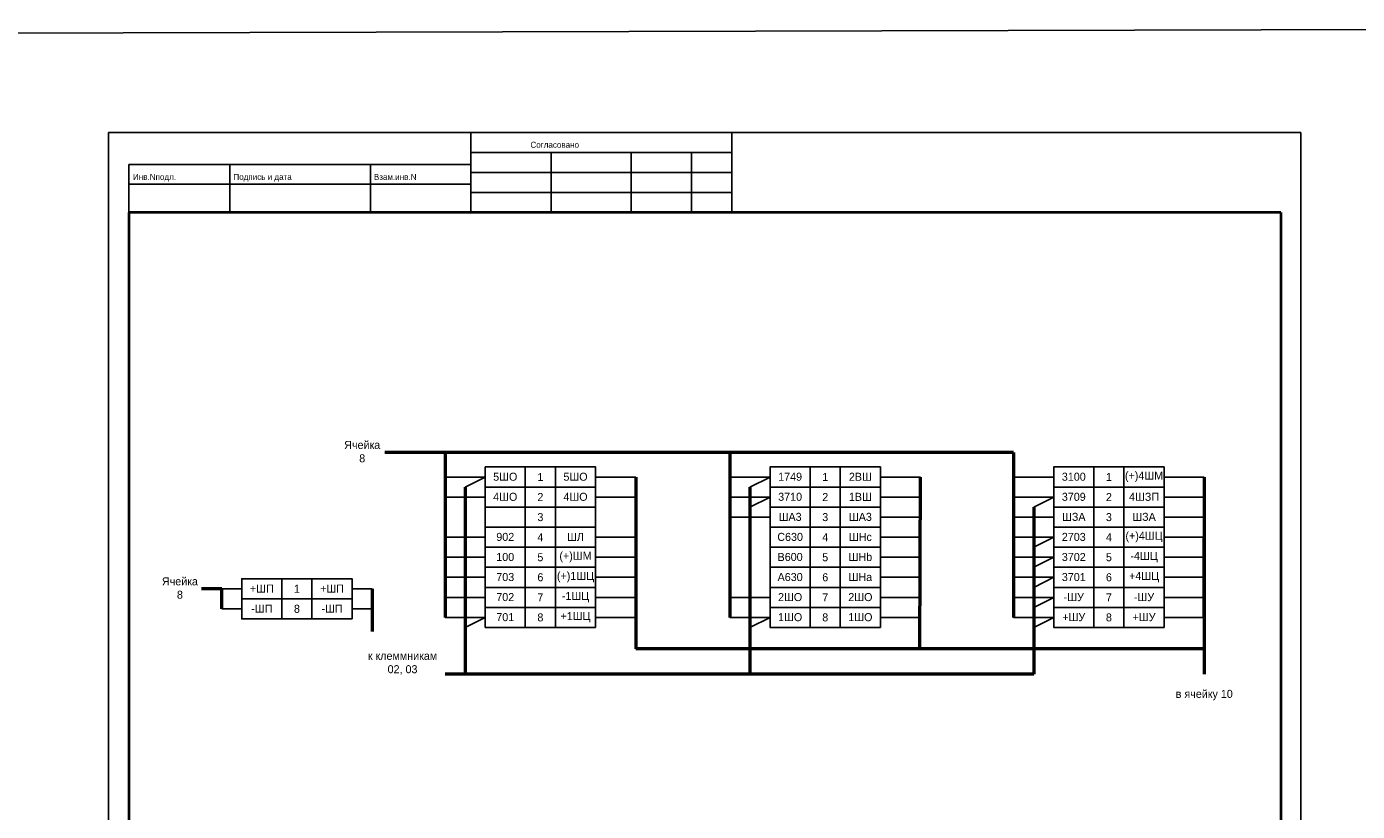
# Model space of a CAD drawing. Header units: millimetres. Extents: x 7700 to 12777, y -2533 to 2568.
# Tile 17 of 74: x 10913 to 11244, y -1280 to -1084. Entities that reach past the tile are written whole.
import ezdxf

# ---------------------------------------------------------------- set-up
doc = ezdxf.new("R2010")
doc.units = ezdxf.units.MM
doc.styles.add('SIMPLEX', font='txt', dxfattribs={"height": 5})

msp = doc.modelspace()

# ---------------------------------------------------------------- linework, layer by layer
for p, q in [((10933.15, -1110.77), (11230.2, -1110.77)), ((10933.15, -1110.77), (11230.2, -1110.77)), ((10933.15, -1110.77), (10933.15, -1530.78)), ((11023.39, -1110.77), (11023.39, -1130.77)), ((11088.39, -1130.77), (11088.39, -1110.77)), ((11230.2, -1110.77), (11230.2, -1530.78)), ((11023.39, -1115.77), (11088.39, -1115.77)), ((11043.39, -1115.77), (11043.39, -1130.77)), ((11063.39, -1115.77), (11063.39, -1130.77)), ((11078.39, -1115.77), (11078.39, -1130.77)), ((10938.2, -1118.77), (10938.2, -1130.77)), ((10938.2, -1118.77), (11023.39, -1118.77)), ((10963.39, -1118.77), (10963.39, -1130.77)), ((10998.39, -1118.77), (10998.39, -1130.77)), ((10938.2, -1123.64), (11023.39, -1123.64)), ((11023.39, -1120.77), (11088.39, -1120.77)), ((11023.39, -1125.77), (11088.39, -1125.77)), ((11026.99, -1196.66), (11016.99, -1196.66)), ((11026.99, -1196.66), (11021.99, -1199.16)), ((11054.49, -1196.66), (11064.49, -1196.66)), ((11097.95, -1196.66), (11087.95, -1196.66)), ((11097.95, -1196.66), (11092.95, -1199.16)), ((11125.45, -1196.66), (11135.45, -1196.66)), ((11168.62, -1196.66), (11158.62, -1196.66)), ((11196.11, -1196.66), (11206.11, -1196.66)), ((11026.99, -1201.66), (11016.99, -1201.66)), ((11054.49, -1201.66), (11064.49, -1201.66)), ((11097.95, -1201.66), (11087.95, -1201.66)), ((11097.95, -1201.66), (11092.95, -1204.16)), ((11125.45, -1201.66), (11135.45, -1201.66)), ((11168.62, -1201.66), (11158.62, -1201.66)), ((11168.62, -1201.66), (11163.62, -1204.16)), ((11196.11, -1201.66), (11206.11, -1201.66)), ((11097.95, -1206.66), (11087.95, -1206.66)), ((11125.45, -1206.66), (11135.45, -1206.66)), ((11168.62, -1206.66), (11158.62, -1206.66)), ((11196.11, -1206.66), (11206.11, -1206.66)), ((11026.99, -1211.66), (11016.99, -1211.66)), ((11054.49, -1211.66), (11064.49, -1211.66)), ((11125.45, -1211.66), (11135.45, -1211.66)), ((11168.62, -1211.66), (11158.62, -1211.66)), ((11168.62, -1211.66), (11163.62, -1214.16)), ((11196.11, -1211.66), (11206.11, -1211.66)), ((11026.99, -1216.66), (11016.99, -1216.66)), ((11054.49, -1216.66), (11064.49, -1216.66)), ((11125.45, -1216.66), (11135.45, -1216.66)), ((11168.62, -1216.66), (11158.62, -1216.66)), ((11168.62, -1216.66), (11163.62, -1219.16)), ((11196.11, -1216.66), (11206.11, -1216.66)), ((11026.99, -1221.66), (11016.99, -1221.66)), ((11054.49, -1221.66), (11064.49, -1221.66)), ((11125.45, -1221.66), (11135.45, -1221.66)), ((11168.62, -1221.66), (11158.62, -1221.66)), ((11168.62, -1221.66), (11163.62, -1224.16)), ((11196.11, -1221.66), (11206.11, -1221.66)), ((10966.35, -1224.52), (10961.35, -1224.52)), ((10998.85, -1224.52), (10993.85, -1224.52)), ((10966.35, -1229.52), (10961.35, -1229.52)), ((10998.85, -1229.52), (10993.85, -1229.52)), ((11026.99, -1226.66), (11016.99, -1226.66)), ((11054.49, -1226.66), (11064.49, -1226.66)), ((11097.95, -1226.66), (11087.95, -1226.66)), ((11125.45, -1226.66), (11135.45, -1226.66)), ((11168.62, -1226.66), (11158.62, -1226.66)), ((11168.62, -1226.66), (11163.62, -1229.16)), ((11196.11, -1226.66), (11206.11, -1226.66)), ((11026.99, -1231.66), (11016.99, -1231.66)), ((11026.99, -1231.66), (11021.99, -1234.16)), ((11054.49, -1231.66), (11064.49, -1231.66)), ((11097.95, -1231.66), (11087.95, -1231.66)), ((11097.95, -1231.66), (11092.95, -1234.16)), ((11125.45, -1231.66), (11135.45, -1231.66)), ((11168.62, -1231.66), (11158.62, -1231.66)), ((11168.62, -1231.66), (11163.62, -1234.16)), ((11196.11, -1231.66), (11206.11, -1231.66))]:
    msp.add_line(p, q)
at = {"lineweight": 40}
for p, q in [((10938.2, -1130.77), (10938.2, -1525.86)), ((11225.2, -1130.77), (11225.2, -1525.86))]:
    msp.add_line(p, q, dxfattribs=at)
at = {"linetype": 'Continuous', "lineweight": 40}
msp.add_line((11225.2, -1130.77), (10938.2, -1130.77), dxfattribs=at)
at = {"linetype": 'Continuous'}
for p, q in [((11039.21, -1130.77), (11019.21, -1130.77)), ((11079.21, -1130.77), (11059.21, -1130.77))]:
    msp.add_line(p, q, dxfattribs=at)
at = {"lineweight": 50}
for p, q in [((11158.62, -1190.52), (11001.99, -1190.52)), ((11016.99, -1190.52), (11016.99, -1231.66)), ((11087.95, -1190.52), (11087.95, -1231.66)), ((11158.62, -1190.52), (11158.62, -1231.66)), ((11064.49, -1196.66), (11064.49, -1239.49)), ((11135.3, -1239.49), (11135.45, -1196.66)), ((11206.11, -1196.66), (11206.11, -1245.77)), ((11021.99, -1199.16), (11021.99, -1245.77)), ((11092.95, -1199.16), (11092.95, -1245.77)), ((11163.62, -1204.16), (11163.62, -1245.77)), ((11206.11, -1231.66), (11206.11, -1211.66)), ((10961.35, -1224.52), (10956.35, -1224.52)), ((10961.35, -1229.52), (10961.35, -1224.52)), ((10998.85, -1224.52), (10998.85, -1235.14)), ((11206.11, -1239.49), (11064.49, -1239.49)), ((11163.62, -1245.77), (11016.99, -1245.77))]:
    msp.add_line(p, q, dxfattribs=at)
at = {"color": 2}
msp.add_lwpolyline([(7699.67, -1094.2), (11550.27, -1084.4), (11550.27, -1602.23), (7699.67, -1612.03)], close=True, dxfattribs=at)
for points in [[(11036.99, -1199.16), (11026.99, -1199.16), (11026.99, -1194.16), (11036.99, -1194.16)], [(11036.99, -1199.16), (11026.99, -1199.16), (11026.99, -1194.16), (11036.99, -1194.16)], [(11036.99, -1199.16), (11044.49, -1199.16), (11044.49, -1194.16), (11036.99, -1194.16)], [(11054.49, -1199.16), (11044.49, -1199.16), (11044.49, -1194.16), (11054.49, -1194.16)], [(11054.49, -1199.16), (11044.49, -1199.16), (11044.49, -1194.16), (11054.49, -1194.16)], [(11107.95, -1199.16), (11097.95, -1199.16), (11097.95, -1194.16), (11107.95, -1194.16)], [(11107.95, -1199.16), (11097.95, -1199.16), (11097.95, -1194.16), (11107.95, -1194.16)], [(11107.95, -1199.16), (11115.45, -1199.16), (11115.45, -1194.16), (11107.95, -1194.16)], [(11125.45, -1199.16), (11115.45, -1199.16), (11115.45, -1194.16), (11125.45, -1194.16)], [(11125.45, -1199.16), (11115.45, -1199.16), (11115.45, -1194.16), (11125.45, -1194.16)], [(11178.61, -1199.16), (11168.62, -1199.16), (11168.62, -1194.16), (11178.61, -1194.16)], [(11178.61, -1199.16), (11168.62, -1199.16), (11168.62, -1194.16), (11178.61, -1194.16)], [(11178.61, -1199.16), (11186.11, -1199.16), (11186.11, -1194.16), (11178.61, -1194.16)], [(11196.11, -1199.16), (11186.11, -1199.16), (11186.11, -1194.16), (11196.11, -1194.16)], [(11196.11, -1199.16), (11186.11, -1199.16), (11186.11, -1194.16), (11196.11, -1194.16)], [(11036.99, -1204.16), (11026.99, -1204.16), (11026.99, -1199.16), (11036.99, -1199.16)], [(11036.99, -1204.16), (11026.99, -1204.16), (11026.99, -1199.16), (11036.99, -1199.16)], [(11036.99, -1204.16), (11044.49, -1204.16), (11044.49, -1199.16), (11036.99, -1199.16)], [(11054.49, -1204.16), (11044.49, -1204.16), (11044.49, -1199.16), (11054.49, -1199.16)], [(11054.49, -1204.16), (11044.49, -1204.16), (11044.49, -1199.16), (11054.49, -1199.16)], [(11107.95, -1204.16), (11097.95, -1204.16), (11097.95, -1199.16), (11107.95, -1199.16)], [(11107.95, -1204.16), (11097.95, -1204.16), (11097.95, -1199.16), (11107.95, -1199.16)], [(11107.95, -1204.16), (11115.45, -1204.16), (11115.45, -1199.16), (11107.95, -1199.16)], [(11125.45, -1204.16), (11115.45, -1204.16), (11115.45, -1199.16), (11125.45, -1199.16)], [(11125.45, -1204.16), (11115.45, -1204.16), (11115.45, -1199.16), (11125.45, -1199.16)], [(11178.61, -1204.16), (11168.62, -1204.16), (11168.62, -1199.16), (11178.61, -1199.16)], [(11178.61, -1204.16), (11168.62, -1204.16), (11168.62, -1199.16), (11178.61, -1199.16)], [(11178.61, -1204.16), (11186.11, -1204.16), (11186.11, -1199.16), (11178.61, -1199.16)], [(11196.11, -1204.16), (11186.11, -1204.16), (11186.11, -1199.16), (11196.11, -1199.16)], [(11196.11, -1204.16), (11186.11, -1204.16), (11186.11, -1199.16), (11196.11, -1199.16)], [(11036.99, -1209.16), (11026.99, -1209.16), (11026.99, -1204.16), (11036.99, -1204.16)], [(11036.99, -1209.16), (11026.99, -1209.16), (11026.99, -1204.16), (11036.99, -1204.16)], [(11036.99, -1209.16), (11044.49, -1209.16), (11044.49, -1204.16), (11036.99, -1204.16)], [(11054.49, -1209.16), (11044.49, -1209.16), (11044.49, -1204.16), (11054.49, -1204.16)], [(11054.49, -1209.16), (11044.49, -1209.16), (11044.49, -1204.16), (11054.49, -1204.16)], [(11107.95, -1209.16), (11097.95, -1209.16), (11097.95, -1204.16), (11107.95, -1204.16)], [(11107.95, -1209.16), (11097.95, -1209.16), (11097.95, -1204.16), (11107.95, -1204.16)], [(11107.95, -1209.16), (11115.45, -1209.16), (11115.45, -1204.16), (11107.95, -1204.16)], [(11125.45, -1209.16), (11115.45, -1209.16), (11115.45, -1204.16), (11125.45, -1204.16)], [(11125.45, -1209.16), (11115.45, -1209.16), (11115.45, -1204.16), (11125.45, -1204.16)], [(11178.61, -1209.16), (11168.62, -1209.16), (11168.62, -1204.16), (11178.61, -1204.16)], [(11178.61, -1209.16), (11168.62, -1209.16), (11168.62, -1204.16), (11178.61, -1204.16)], [(11178.61, -1209.16), (11186.11, -1209.16), (11186.11, -1204.16), (11178.61, -1204.16)], [(11196.11, -1209.16), (11186.11, -1209.16), (11186.11, -1204.16), (11196.11, -1204.16)], [(11196.11, -1209.16), (11186.11, -1209.16), (11186.11, -1204.16), (11196.11, -1204.16)], [(11036.99, -1214.16), (11026.99, -1214.16), (11026.99, -1209.16), (11036.99, -1209.16)], [(11036.99, -1214.16), (11026.99, -1214.16), (11026.99, -1209.16), (11036.99, -1209.16)], [(11036.99, -1214.16), (11044.49, -1214.16), (11044.49, -1209.16), (11036.99, -1209.16)], [(11054.49, -1214.16), (11044.49, -1214.16), (11044.49, -1209.16), (11054.49, -1209.16)], [(11054.49, -1214.16), (11044.49, -1214.16), (11044.49, -1209.16), (11054.49, -1209.16)], [(11107.95, -1214.16), (11097.95, -1214.16), (11097.95, -1209.16), (11107.95, -1209.16)], [(11107.95, -1214.16), (11097.95, -1214.16), (11097.95, -1209.16), (11107.95, -1209.16)], [(11107.95, -1214.16), (11115.45, -1214.16), (11115.45, -1209.16), (11107.95, -1209.16)], [(11125.45, -1214.16), (11115.45, -1214.16), (11115.45, -1209.16), (11125.45, -1209.16)], [(11125.45, -1214.16), (11115.45, -1214.16), (11115.45, -1209.16), (11125.45, -1209.16)], [(11178.61, -1214.16), (11168.62, -1214.16), (11168.62, -1209.16), (11178.61, -1209.16)], [(11178.61, -1214.16), (11168.62, -1214.16), (11168.62, -1209.16), (11178.61, -1209.16)], [(11178.61, -1214.16), (11186.11, -1214.16), (11186.11, -1209.16), (11178.61, -1209.16)], [(11196.11, -1214.16), (11186.11, -1214.16), (11186.11, -1209.16), (11196.11, -1209.16)], [(11196.11, -1214.16), (11186.11, -1214.16), (11186.11, -1209.16), (11196.11, -1209.16)], [(11036.99, -1219.16), (11026.99, -1219.16), (11026.99, -1214.16), (11036.99, -1214.16)], [(11036.99, -1219.16), (11026.99, -1219.16), (11026.99, -1214.16), (11036.99, -1214.16)], [(11036.99, -1219.16), (11044.49, -1219.16), (11044.49, -1214.16), (11036.99, -1214.16)], [(11054.49, -1219.16), (11044.49, -1219.16), (11044.49, -1214.16), (11054.49, -1214.16)], [(11054.49, -1219.16), (11044.49, -1219.16), (11044.49, -1214.16), (11054.49, -1214.16)], [(11107.95, -1219.16), (11097.95, -1219.16), (11097.95, -1214.16), (11107.95, -1214.16)], [(11107.95, -1219.16), (11097.95, -1219.16), (11097.95, -1214.16), (11107.95, -1214.16)], [(11107.95, -1219.16), (11115.45, -1219.16), (11115.45, -1214.16), (11107.95, -1214.16)], [(11125.45, -1219.16), (11115.45, -1219.16), (11115.45, -1214.16), (11125.45, -1214.16)], [(11125.45, -1219.16), (11115.45, -1219.16), (11115.45, -1214.16), (11125.45, -1214.16)], [(11178.61, -1219.16), (11168.62, -1219.16), (11168.62, -1214.16), (11178.61, -1214.16)], [(11178.61, -1219.16), (11168.62, -1219.16), (11168.62, -1214.16), (11178.61, -1214.16)], [(11178.61, -1219.16), (11186.11, -1219.16), (11186.11, -1214.16), (11178.61, -1214.16)], [(11196.11, -1219.16), (11186.11, -1219.16), (11186.11, -1214.16), (11196.11, -1214.16)], [(11196.11, -1219.16), (11186.11, -1219.16), (11186.11, -1214.16), (11196.11, -1214.16)], [(11036.99, -1224.16), (11026.99, -1224.16), (11026.99, -1219.16), (11036.99, -1219.16)], [(11036.99, -1224.16), (11026.99, -1224.16), (11026.99, -1219.16), (11036.99, -1219.16)], [(11036.99, -1224.16), (11044.49, -1224.16), (11044.49, -1219.16), (11036.99, -1219.16)], [(11054.49, -1224.16), (11044.49, -1224.16), (11044.49, -1219.16), (11054.49, -1219.16)], [(11054.49, -1224.16), (11044.49, -1224.16), (11044.49, -1219.16), (11054.49, -1219.16)], [(11107.95, -1224.16), (11097.95, -1224.16), (11097.95, -1219.16), (11107.95, -1219.16)], [(11107.95, -1224.16), (11097.95, -1224.16), (11097.95, -1219.16), (11107.95, -1219.16)], [(11107.95, -1224.16), (11115.45, -1224.16), (11115.45, -1219.16), (11107.95, -1219.16)], [(11125.45, -1224.16), (11115.45, -1224.16), (11115.45, -1219.16), (11125.45, -1219.16)], [(11125.45, -1224.16), (11115.45, -1224.16), (11115.45, -1219.16), (11125.45, -1219.16)], [(11178.61, -1224.16), (11168.62, -1224.16), (11168.62, -1219.16), (11178.61, -1219.16)], [(11178.61, -1224.16), (11168.62, -1224.16), (11168.62, -1219.16), (11178.61, -1219.16)], [(11178.61, -1224.16), (11186.11, -1224.16), (11186.11, -1219.16), (11178.61, -1219.16)], [(11196.11, -1224.16), (11186.11, -1224.16), (11186.11, -1219.16), (11196.11, -1219.16)], [(11196.11, -1224.16), (11186.11, -1224.16), (11186.11, -1219.16), (11196.11, -1219.16)], [(10976.35, -1227.02), (10966.35, -1227.02), (10966.35, -1222.02), (10976.35, -1222.02)], [(10976.35, -1227.02), (10966.35, -1227.02), (10966.35, -1222.02), (10976.35, -1222.02)], [(10976.35, -1227.02), (10983.85, -1227.02), (10983.85, -1222.02), (10976.35, -1222.02)], [(10993.85, -1227.02), (10983.85, -1227.02), (10983.85, -1222.02), (10993.85, -1222.02)], [(10993.85, -1227.02), (10983.85, -1227.02), (10983.85, -1222.02), (10993.85, -1222.02)], [(11036.99, -1229.16), (11026.99, -1229.16), (11026.99, -1224.16), (11036.99, -1224.16)], [(11036.99, -1229.16), (11026.99, -1229.16), (11026.99, -1224.16), (11036.99, -1224.16)], [(11036.99, -1229.16), (11044.49, -1229.16), (11044.49, -1224.16), (11036.99, -1224.16)], [(11054.49, -1229.16), (11044.49, -1229.16), (11044.49, -1224.16), (11054.49, -1224.16)], [(11054.49, -1229.16), (11044.49, -1229.16), (11044.49, -1224.16), (11054.49, -1224.16)], [(11107.95, -1229.16), (11097.95, -1229.16), (11097.95, -1224.16), (11107.95, -1224.16)], [(11107.95, -1229.16), (11097.95, -1229.16), (11097.95, -1224.16), (11107.95, -1224.16)], [(11107.95, -1229.16), (11115.45, -1229.16), (11115.45, -1224.16), (11107.95, -1224.16)], [(11125.45, -1229.16), (11115.45, -1229.16), (11115.45, -1224.16), (11125.45, -1224.16)], [(11125.45, -1229.16), (11115.45, -1229.16), (11115.45, -1224.16), (11125.45, -1224.16)], [(11178.61, -1229.16), (11168.62, -1229.16), (11168.62, -1224.16), (11178.61, -1224.16)], [(11178.61, -1229.16), (11168.62, -1229.16), (11168.62, -1224.16), (11178.61, -1224.16)], [(11178.61, -1229.16), (11186.11, -1229.16), (11186.11, -1224.16), (11178.61, -1224.16)], [(11196.11, -1229.16), (11186.11, -1229.16), (11186.11, -1224.16), (11196.11, -1224.16)], [(11196.11, -1229.16), (11186.11, -1229.16), (11186.11, -1224.16), (11196.11, -1224.16)], [(10976.35, -1232.02), (10966.35, -1232.02), (10966.35, -1227.02), (10976.35, -1227.02)], [(10976.35, -1232.02), (10966.35, -1232.02), (10966.35, -1227.02), (10976.35, -1227.02)], [(10976.35, -1232.02), (10983.85, -1232.02), (10983.85, -1227.02), (10976.35, -1227.02)], [(10993.85, -1232.02), (10983.85, -1232.02), (10983.85, -1227.02), (10993.85, -1227.02)], [(10993.85, -1232.02), (10983.85, -1232.02), (10983.85, -1227.02), (10993.85, -1227.02)], [(11036.99, -1234.16), (11026.99, -1234.16), (11026.99, -1229.16), (11036.99, -1229.16)], [(11036.99, -1234.16), (11026.99, -1234.16), (11026.99, -1229.16), (11036.99, -1229.16)], [(11036.99, -1234.16), (11044.49, -1234.16), (11044.49, -1229.16), (11036.99, -1229.16)], [(11054.49, -1234.16), (11044.49, -1234.16), (11044.49, -1229.16), (11054.49, -1229.16)], [(11054.49, -1234.16), (11044.49, -1234.16), (11044.49, -1229.16), (11054.49, -1229.16)], [(11107.95, -1234.16), (11097.95, -1234.16), (11097.95, -1229.16), (11107.95, -1229.16)], [(11107.95, -1234.16), (11097.95, -1234.16), (11097.95, -1229.16), (11107.95, -1229.16)], [(11107.95, -1234.16), (11115.45, -1234.16), (11115.45, -1229.16), (11107.95, -1229.16)], [(11125.45, -1234.16), (11115.45, -1234.16), (11115.45, -1229.16), (11125.45, -1229.16)], [(11125.45, -1234.16), (11115.45, -1234.16), (11115.45, -1229.16), (11125.45, -1229.16)], [(11178.61, -1234.16), (11168.62, -1234.16), (11168.62, -1229.16), (11178.61, -1229.16)], [(11178.61, -1234.16), (11168.62, -1234.16), (11168.62, -1229.16), (11178.61, -1229.16)], [(11178.61, -1234.16), (11186.11, -1234.16), (11186.11, -1229.16), (11178.61, -1229.16)], [(11196.11, -1234.16), (11186.11, -1234.16), (11186.11, -1229.16), (11196.11, -1229.16)], [(11196.11, -1234.16), (11186.11, -1234.16), (11186.11, -1229.16), (11196.11, -1229.16)]]:
    msp.add_lwpolyline(points, close=True)

# ---------------------------------------------------------------- texts
at = {"linetype": 'Continuous', "style": 'SIMPLEX'}
for s, p in [('Согласовано', (11038.27, -1114.6)), ('Инв.Nподл.', (10939.27, -1122.6)), ('Подпись и дата', (10964.27, -1122.6)), ('Взам.инв.N', (10999.27, -1122.6))]:
    msp.add_text(s, height=1.5, dxfattribs=at).set_placement(p)
at = {"char_height": 2, "attachment_point": 5, "style": 'SIMPLEX'}
for s, insert, width, rotation in [('Ячейка 8', (10996.36, -1190.34), 9.9995, 0.0001), ('5ШО', (11031.99, -1196.6), 9.9995, 0), ('5ШО', (11049.49, -1196.6), 9.9995, 0), ('1749', (11102.95, -1196.6), 9.9995, 0), ('2ВШ', (11120.45, -1196.6), 9.9995, 0), ('3100', (11173.61, -1196.6), 9.9995, 0), ('(+)4ШМ', (11191.11, -1196.6), 9.9995, 0), ('4ШО', (11031.99, -1201.6), 9.9995, 0), ('4ШО', (11049.49, -1201.6), 9.9995, 0), ('3710', (11102.95, -1201.6), 9.9995, 0), ('1ВШ', (11120.45, -1201.6), 9.9995, 0), ('3709', (11173.61, -1201.6), 9.9995, 0), ('4ШЗП', (11191.11, -1201.6), 9.9995, 0), ('ША3', (11102.95, -1206.6), 9.9995, 0), ('ША3', (11120.45, -1206.6), 9.9995, 0), ('ШЗА', (11173.61, -1206.6), 9.9995, 0), ('ШЗА', (11191.11, -1206.6), 9.9995, 0), ('902', (11031.99, -1211.6), 9.9995, 0), ('ШЛ', (11049.49, -1211.6), 9.9995, 0), ('C630', (11102.95, -1211.6), 9.9995, 0), ('ШНс', (11120.45, -1211.6), 9.9995, 0), ('2703', (11173.61, -1211.6), 9.9995, 0), ('(+)4ШЦ', (11191.11, -1211.6), 9.9995, 0), ('100', (11031.99, -1216.6), 9.9995, 0), ('(+)ШМ', (11049.49, -1216.6), 9.9995, 0), ('B600', (11102.95, -1216.6), 9.9995, 0), ('ШНb', (11120.45, -1216.6), 9.9995, 0), ('3702', (11173.61, -1216.6), 9.9995, 0), ('-4ШЦ', (11191.11, -1216.6), 9.9995, 0), ('Ячейка 8', (10950.95, -1224.34), 9.9995, 0.0001), ('+ШП', (10971.35, -1224.46), 9.9995, 0), ('+ШП', (10988.85, -1224.46), 9.9995, 0), ('703', (11031.99, -1221.6), 9.9995, 0), ('(+)1ШЦ', (11049.49, -1221.6), 9.9995, 0), ('A630', (11102.95, -1221.6), 9.9995, 0), ('ШНa', (11120.45, -1221.6), 9.9995, 0), ('3701', (11173.61, -1221.6), 9.9995, 0), ('+4ШЦ', (11191.11, -1221.6), 9.9995, 0), ('702', (11031.99, -1226.6), 9.9995, 0), ('-1ШЦ', (11049.49, -1226.6), 9.9995, 0), ('2ШО', (11102.95, -1226.6), 9.9995, 0), ('2ШО', (11120.45, -1226.6), 9.9995, 0), ('-ШУ', (11173.61, -1226.6), 9.9995, 0), ('-ШУ', (11191.11, -1226.6), 9.9995, 0), ('-ШП', (10971.35, -1229.46), 9.9995, 0), ('-ШП', (10988.85, -1229.46), 9.9995, 0), ('701', (11031.99, -1231.6), 9.9995, 0), ('+1ШЦ', (11049.49, -1231.6), 9.9995, 0), ('1ШО', (11102.95, -1231.6), 9.9995, 0), ('1ШО', (11120.45, -1231.6), 9.9995, 0), ('+ШУ', (11173.61, -1231.6), 9.9995, 0), ('+ШУ', (11191.11, -1231.6), 9.9995, 0), ('к клеммникам \\P02, 03', (11006.4, -1243.08), 24.2261, 0), ('в ячейку 10', (11206.11, -1251.01), 15.505, 0)]:
    msp.add_mtext(s, dxfattribs=dict(at, insert=insert, width=width, rotation=rotation))
at = {"char_height": 2, "width": 9.9995, "attachment_point": 5, "style": 'SIMPLEX'}
for s, insert in [('1', (11040.74, -1196.66)), ('1', (11111.7, -1196.66)), ('1', (11182.36, -1196.66)), ('2', (11040.74, -1201.66)), ('2', (11111.7, -1201.66)), ('2', (11182.36, -1201.66)), ('3', (11040.74, -1206.66)), ('3', (11111.7, -1206.66)), ('3', (11182.36, -1206.66)), ('4', (11040.74, -1211.66)), ('4', (11111.7, -1211.66)), ('4', (11182.36, -1211.66)), ('5', (11040.74, -1216.66)), ('5', (11111.7, -1216.66)), ('5', (11182.36, -1216.66)), ('6', (11040.74, -1221.66)), ('6', (11111.7, -1221.66)), ('6', (11182.36, -1221.66)), ('1', (10980.1, -1224.52)), ('7', (11040.74, -1226.66)), ('7', (11111.7, -1226.66)), ('7', (11182.36, -1226.66)), ('8', (10980.1, -1229.52)), ('8', (11040.74, -1231.66)), ('8', (11111.7, -1231.66)), ('8', (11182.36, -1231.66))]:
    msp.add_mtext(s, dxfattribs=dict(at, insert=insert))

doc.saveas('drawing.dxf')
